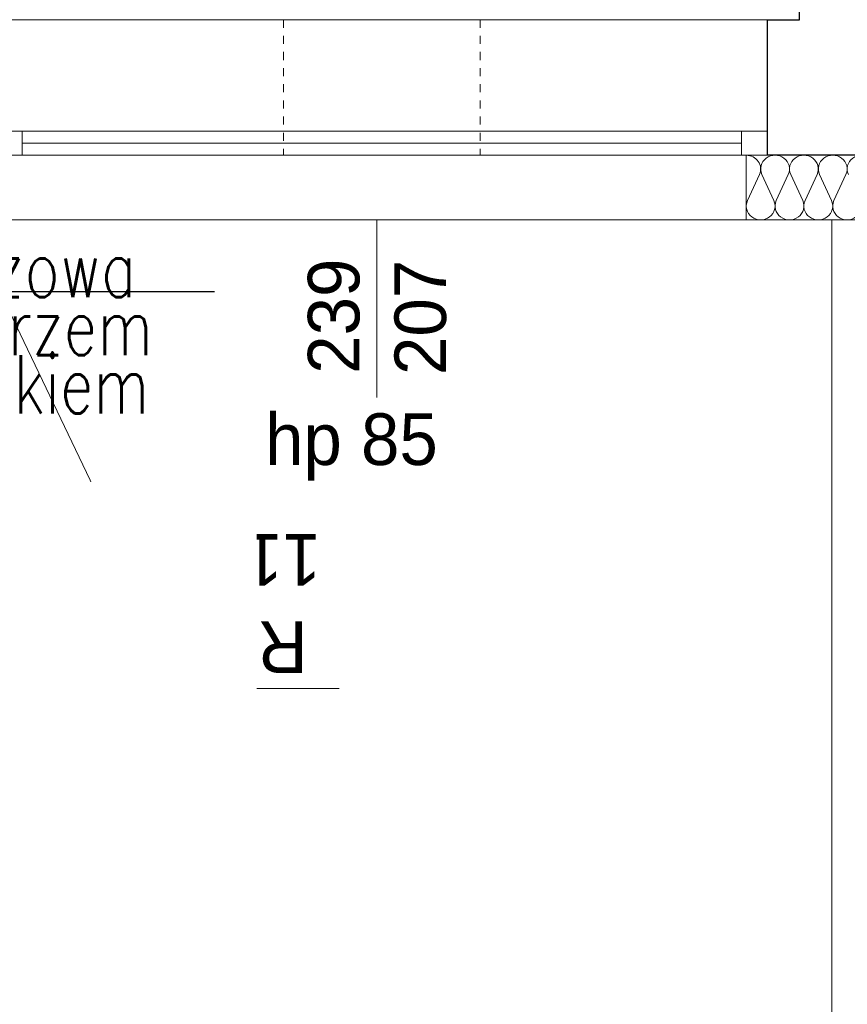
# Model space of a CAD drawing. Extents: x -220425 to -32551, y -64521 to 77206.
# Tile 10 of 59: x -184260 to -181694, y -12645 to -9595. Entities that reach past the tile are written whole.
import ezdxf

# ---------------------------------------------------------------- set-up
doc = ezdxf.new("R2010")
doc.units = 0
doc.header["$MEASUREMENT"] = 0
doc.set_wipeout_variables(frame=1)
doc.linetypes.add('Hidden Line', pattern=[50, 25, -25])
for name, color, linetype in [('#op-kan-san', 3, 'Continuous'), ('#opisy', 252, 'Continuous'), ('Drzwi ArchiCAD', 7, 'Continuous')]:
    doc.layers.add(name, color=color, linetype=linetype)
doc.layers.add('Arch ocieplenie_Nr_Pióra__22', color=7, linetype='Continuous', lineweight=9, true_color=0x7f7f7f)
doc.layers.add('Arch okna_Nr_Pióra__4', color=7, linetype='Continuous', lineweight=9, true_color=0x029e21)
for name, color, linetype, lineweight in [('Arch rynny_Nr_Pióra__21', 7, 'Continuous', 9), ('Arch schody_Nr_Pióra__21', 7, 'Continuous', 9), ('Arch wyburzenia_Nr_Pióra__46', 5, 'Continuous', 13), ('INWENT.ŚCIANY_Nr_Pióra__1', 7, 'Continuous', 25), ('INWENT.ŚCIANY_Nr_Pióra__101', 8, 'Continuous', 13)]:
    doc.layers.add(name, color=color, linetype=linetype, lineweight=lineweight)
doc.styles.add('GENERATED_STYLE_6', font='txt')
doc.styles.add('ROMANS', font='romans.shx', dxfattribs={"width": 0.85, "height": 0.11})

# ---------------------------------------------------------------- blocks, each defined once
blk = doc.blocks.new('A$C68B6B573')
at = {"layer": 'Arch ocieplenie_Nr_Pióra__22', "color": 252, "linetype": 'Continuous'}
for p, q in [((15248.8, -140.4), (15285.9, -59.6)), ((15293.4, -59.6), (15330.6, -140.4)), ((15338.1, -140.4), (15375.3, -59.6)), ((15382.8, -59.6), (15420, -140.4)), ((15427.5, -140.4), (15464.7, -59.6)), ((15472.2, -59.6), (15509.4, -140.4)), ((15516.9, -140.4), (15554.1, -59.6))]:
    blk.add_line(p, q, dxfattribs=at)
for centre, start_param, end_param in [((15245, -42.5), 5.870392, 7.853982), ((15334.4, -42.5), 5.870392, 9.837571), ((15423.7, -42.5), 5.870392, 9.837571), ((15513.1, -42.5), 5.870392, 9.837571), ((15602.5, -42.5), 5.870392, 9.837571), ((15289.7, -157.5), 2.728799, 6.695979), ((15379.1, -157.5), 2.728799, 6.695979), ((15468.4, -157.5), 2.728799, 6.695979), ((15557.8, -157.5), 2.728799, 6.695979)]:
    blk.add_ellipse(centre, major_axis=(44.7, 0), ratio=0.951846, start_param=start_param, end_param=end_param, dxfattribs=at)
at = {"layer": 'Arch okna_Nr_Pióra__4', "color": 252, "linetype": 'Continuous'}
for p, q in [((12920, 420), (15310, 420)), ((12920, 75), (15310, 75)), ((13000, 75), (13000, 0)), ((15230, 75), (15230, 0)), ((13000, 37.5), (15230, 37.5)), ((12920, 0), (15310, 0)), ((12955, -200), (15245, -200)), ((14100, -200), (14100, -750))]:
    blk.add_line(p, q, dxfattribs=at)
at = {"layer": 'Arch rynny_Nr_Pióra__21', "color": 252, "linetype": 'Continuous'}
for p, q in [((13520.2, -1651.3), (12865, -285)), ((13982.9, -1651.3), (13520.2, -1651.3))]:
    blk.add_line(p, q, dxfattribs=at)
at = {"layer": 'Arch schody_Nr_Pióra__21', "color": 252, "linetype": 'Continuous'}
blk.add_line((15510, -200), (15510, -7650), dxfattribs=at)
at = {"layer": 'Arch wyburzenia_Nr_Pióra__46', "color": 252, "linetype": 'Continuous'}
for p, q in [((15245, 0), (15245, -200)), ((15245, -200), (15960, -200))]:
    blk.add_line(p, q, dxfattribs=at)
at = {"layer": 'INWENT.ŚCIANY_Nr_Pióra__1', "color": 252, "linetype": 'Continuous'}
for p, q in [((15410, 420), (15410, 6070)), ((15310, 420), (15410, 420)), ((15310, 420), (15310, 0)), ((15910, 0), (15310, 0))]:
    blk.add_line(p, q, dxfattribs=at)
at = {"layer": 'INWENT.ŚCIANY_Nr_Pióra__101', "color": 252, "linetype": 'Hidden Line'}
for p, q in [((13810, 420), (14420, 420)), ((13810, 420), (13810, 0)), ((14420, 420), (14420, 0)), ((13810, 0), (14420, 0))]:
    blk.add_line(p, q, dxfattribs=at)
at = {"layer": 'Arch okna_Nr_Pióra__4', "color": 252, "linetype": 'Continuous', "style": 'GENERATED_STYLE_6'}
for s, p in [('239', (14045.8, -676.9)), ('207', (14314.5, -680.7))]:
    blk.add_text(s, height=160, rotation=90, dxfattribs=at).set_placement(p)
blk.add_text('hp 85', height=160, dxfattribs=at).set_placement((13753.3, -959.4))
at = {"layer": 'Arch rynny_Nr_Pióra__21', "color": 252, "linetype": 'Continuous', "style": 'GENERATED_STYLE_6'}
for s, p in [('110', (13926.8, -1173.2)), ('RS', (13884.9, -1443.9))]:
    blk.add_text(s, height=160, rotation=180, dxfattribs=at).set_placement(p)

msp = doc.modelspace()

# ---------------------------------------------------------------- linework, layer by layer
at = {"layer": '#op-kan-san', "color": 7}
msp.add_line((-183655.997, -10438.553), (-185270.648, -10438.553), dxfattribs=at)

# ---------------------------------------------------------------- block references
at = {"layer": 'Drzwi ArchiCAD'}
msp.add_blockref('A$C68B6B573', (-197252.38, -10015.148), dxfattribs=at)

# ---------------------------------------------------------------- texts
at = {"layer": '#opisy', "color": 3, "insert": (-185240.172, -10634.615), "char_height": 180, "width": 2274.76795, "attachment_point": 4, "line_spacing_factor": 0.6, "style": 'ROMANS'}
msp.add_mtext('\\W0.75;szafka gazowa \\Pz gazomierzem \\Poraz z kurkiem\\Pdla m. F ', dxfattribs=at)

# ---------------------------------------------------------------- next in the draw order: wipeouts: each hides what was drawn before it
msp.add_wipeout([(-200658.846, -11027.555), (-183525.651, -11027.555), (-183525.651, -17981.116), (-200875.213, -17981.116)]).dxf.layer = 'Drzwi ArchiCAD'

# ---------------------------------------------------------------- next in the draw order: texts
at = {"layer": '#opisy', "color": 7, "insert": (-191644.389, -11915.231), "char_height": 180, "width": 8300.01048, "attachment_point": 1, "style": 'ROMANS'}
msp.add_mtext('{\\W0.8;\\C0;Wszystkie przejścia przez przegrody oddzielenia pożarowego należy zabezpieczyć w klasie odporności ogniowej danej przegrody.\\H0.99999x;\\P\\H0.2x;\\P\\H5x;Wszystkie przejścia przewodów gazowych przez przegrody budowlane wykonać w rurze ochronnej.\\P\\H0.2x;\\P\\H5x;Poziome odcinki instalcji gazowej powinny być usytuowane w odległości conajmniej 0,1m powyżej innych przewodów instalacyjnych.\\P\\H0.2x;\\P\\H5x;Odległość od gazomierza do najbliższego urządzenia musi wynosić co najmniej 3m mierząc w rozwinięciu długości przewodu.}', dxfattribs=at)

doc.saveas('drawing.dxf')
